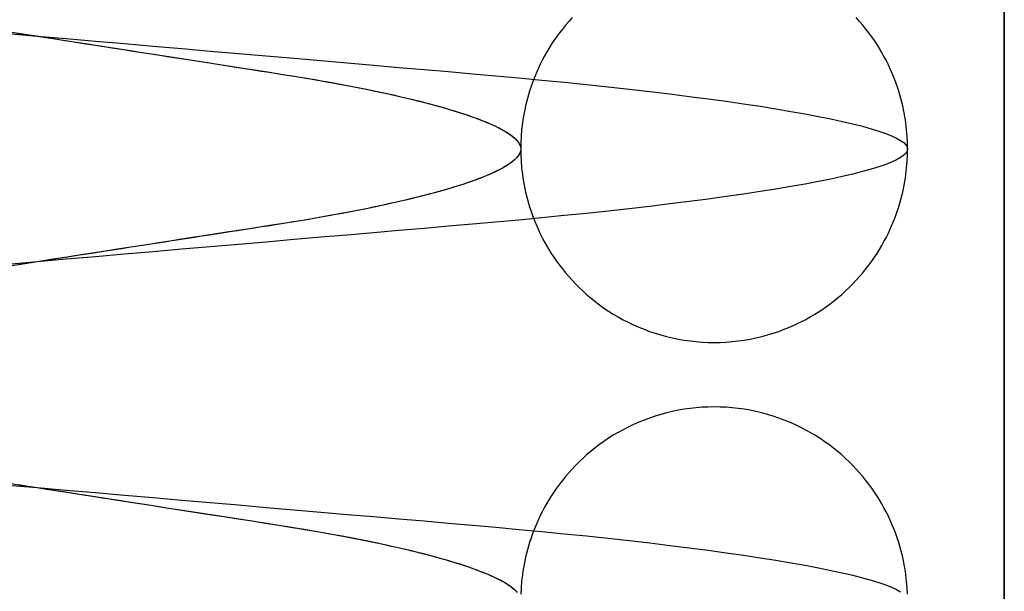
# Model space of a CAD drawing. Header units: millimetres. Extents: x -88 to 88, y -12 to 103.
# Tile 241 of 256: x -34.755 to -33.991, y 14.542 to 14.985. Entities that reach past the tile are written whole.
import ezdxf

# ---------------------------------------------------------------- set-up
doc = ezdxf.new("R2010")
doc.units = ezdxf.units.MM
doc.layers.add('Default', color=7, linetype='Continuous', true_color=0x000000)

msp = doc.modelspace()

# ---------------------------------------------------------------- linework, layer by layer
at = {"layer": 'Default', "color": 254, "true_color": 0xcad1ee}
for points in [[(-33.99118, 5.93519), (-33.99118, 18.03519)], [(-33.99118, 18.03519), (-33.99118, 5.93519)], [(-33.99118, 16.23519), (-33.99118, 5.93519)], [(-34.32634, 14.98699), (-34.32896, 14.98408), (-34.33147, 14.98114), (-34.33388, 14.97818), (-34.33618, 14.97519), (-34.33838, 14.97218), (-34.34047, 14.96916), (-34.34247, 14.96612), (-34.34437, 14.96308), (-34.34617, 14.96004), (-34.34787, 14.95699), (-34.34949, 14.95395), (-34.35101, 14.95092), (-34.35244, 14.94789), (-34.35379, 14.94488), (-34.35505, 14.94188), (-34.35623, 14.9389), (-34.35733, 14.93594), (-34.35835, 14.933), (-34.3593, 14.93008), (-34.36018, 14.92719), (-34.36098, 14.92432), (-34.36172, 14.92148), (-34.36239, 14.91867), (-34.363, 14.91589), (-34.36355, 14.91315), (-34.36404, 14.91043), (-34.36447, 14.90775), (-34.36485, 14.9051), (-34.36545, 14.89991), (-34.36587, 14.89485), (-34.3661, 14.88995), (-34.36618, 14.88519)], [(-34.06618, 14.88519), (-34.06625, 14.88995), (-34.06649, 14.89485), (-34.0669, 14.89991), (-34.0675, 14.9051), (-34.06788, 14.90775), (-34.06832, 14.91043), (-34.06881, 14.91315), (-34.06935, 14.91589), (-34.06996, 14.91867), (-34.07063, 14.92148), (-34.07137, 14.92432), (-34.07218, 14.92719), (-34.07305, 14.93008), (-34.074, 14.933), (-34.07502, 14.93594), (-34.07612, 14.9389), (-34.0773, 14.94188), (-34.07857, 14.94488), (-34.07991, 14.94789), (-34.08135, 14.95092), (-34.08287, 14.95395), (-34.08448, 14.95699), (-34.08619, 14.96004), (-34.08799, 14.96308), (-34.08989, 14.96612), (-34.09188, 14.96916), (-34.09398, 14.97218), (-34.09618, 14.97519), (-34.09848, 14.97818), (-34.10089, 14.98114), (-34.1034, 14.98408), (-34.10601, 14.98699)], [(-34.36618, 14.88519), (-34.3661, 14.88043), (-34.36587, 14.87552), (-34.36545, 14.87047), (-34.36485, 14.86528), (-34.36447, 14.86263), (-34.36404, 14.85994), (-34.36355, 14.85723), (-34.363, 14.85448), (-34.36239, 14.8517), (-34.36172, 14.84889), (-34.36098, 14.84605), (-34.36018, 14.84319), (-34.3593, 14.84029), (-34.35835, 14.83738), (-34.35733, 14.83444), (-34.35623, 14.83147), (-34.35505, 14.82849), (-34.35379, 14.82549), (-34.35244, 14.82248), (-34.35101, 14.81946), (-34.34949, 14.81642), (-34.34787, 14.81338), (-34.34617, 14.81034), (-34.34437, 14.80729), (-34.34247, 14.80425), (-34.34047, 14.80122), (-34.33838, 14.7982), (-34.33618, 14.79519), (-34.33388, 14.7922), (-34.33147, 14.78923), (-34.32896, 14.78629), (-34.32634, 14.78338), (-34.32362, 14.78051), (-34.32079, 14.77769), (-34.31785, 14.7749), (-34.31481, 14.77217), (-34.31166, 14.7695), (-34.3084, 14.76689), (-34.30505, 14.76435), (-34.30159, 14.76188), (-34.29803, 14.75949), (-34.29437, 14.75718), (-34.29061, 14.75496), (-34.28677, 14.75283), (-34.28283, 14.75081), (-34.27881, 14.74889), (-34.2747, 14.74707), (-34.27052, 14.74538), (-34.26626, 14.7438), (-34.26194, 14.74234), (-34.25755, 14.741), (-34.2531, 14.7398), (-34.2486, 14.73873), (-34.24406, 14.7378), (-34.23947, 14.73701), (-34.23485, 14.73635), (-34.23021, 14.73585), (-34.22554, 14.73548), (-34.22086, 14.73526), (-34.21618, 14.73519), (-34.21149, 14.73526), (-34.20681, 14.73548), (-34.20215, 14.73585), (-34.1975, 14.73635), (-34.19288, 14.73701), (-34.1883, 14.7378), (-34.18375, 14.73873), (-34.17925, 14.7398), (-34.17481, 14.741), (-34.17042, 14.74234), (-34.16609, 14.7438), (-34.16184, 14.74538), (-34.15765, 14.74707), (-34.15355, 14.74889), (-34.14953, 14.75081), (-34.14559, 14.75283), (-34.14174, 14.75496), (-34.13799, 14.75718), (-34.13433, 14.75949), (-34.13077, 14.76188), (-34.12731, 14.76435), (-34.12395, 14.76689), (-34.1207, 14.7695), (-34.11755, 14.77217), (-34.1145, 14.7749), (-34.11157, 14.77769), (-34.10874, 14.78051), (-34.10601, 14.78338), (-34.1034, 14.78629), (-34.10089, 14.78923), (-34.09848, 14.7922), (-34.09618, 14.79519), (-34.09398, 14.7982), (-34.09188, 14.80122), (-34.08989, 14.80425), (-34.08799, 14.80729), (-34.08619, 14.81034), (-34.08448, 14.81338), (-34.08287, 14.81642), (-34.08135, 14.81946), (-34.07991, 14.82248), (-34.07857, 14.82549), (-34.0773, 14.82849), (-34.07612, 14.83147), (-34.07502, 14.83444), (-34.074, 14.83738), (-34.07305, 14.84029), (-34.07218, 14.84319), (-34.07137, 14.84605), (-34.07063, 14.84889), (-34.06996, 14.8517), (-34.06935, 14.85448), (-34.06881, 14.85723), (-34.06832, 14.85994), (-34.06788, 14.86263), (-34.0675, 14.86528), (-34.0669, 14.87047), (-34.06649, 14.87552), (-34.06625, 14.88043), (-34.06618, 14.88519)], [(-34.06625, 14.53995), (-34.06649, 14.54485), (-34.0669, 14.54991), (-34.0675, 14.5551), (-34.06788, 14.55775), (-34.06832, 14.56043), (-34.06881, 14.56315), (-34.06935, 14.56589), (-34.06996, 14.56867), (-34.07063, 14.57148), (-34.07137, 14.57432), (-34.07218, 14.57719), (-34.07305, 14.58008), (-34.074, 14.583), (-34.07502, 14.58594), (-34.07612, 14.5889), (-34.0773, 14.59188), (-34.07857, 14.59488), (-34.07991, 14.59789), (-34.08135, 14.60092), (-34.08287, 14.60395), (-34.08448, 14.60699), (-34.08619, 14.61004), (-34.08799, 14.61308), (-34.08989, 14.61612), (-34.09188, 14.61916), (-34.09398, 14.62218), (-34.09618, 14.62519), (-34.09848, 14.62818), (-34.10089, 14.63114), (-34.1034, 14.63408), (-34.10601, 14.63699), (-34.10874, 14.63986), (-34.11157, 14.64269), (-34.1145, 14.64547), (-34.11755, 14.6482), (-34.1207, 14.65087), (-34.12395, 14.65348), (-34.12731, 14.65603), (-34.13077, 14.6585), (-34.13433, 14.66089), (-34.13799, 14.6632), (-34.14174, 14.66542), (-34.14559, 14.66754), (-34.14953, 14.66957), (-34.15355, 14.67149), (-34.15765, 14.6733), (-34.16184, 14.675), (-34.16609, 14.67658), (-34.17042, 14.67804), (-34.17481, 14.67937), (-34.17925, 14.68057), (-34.18375, 14.68164), (-34.1883, 14.68257), (-34.19288, 14.68337), (-34.1975, 14.68402), (-34.20215, 14.68453), (-34.20681, 14.68489), (-34.21149, 14.68511), (-34.21618, 14.68519), (-34.22086, 14.68511), (-34.22554, 14.68489), (-34.23021, 14.68453), (-34.23485, 14.68402), (-34.23947, 14.68337), (-34.24406, 14.68257), (-34.2486, 14.68164), (-34.2531, 14.68057), (-34.25755, 14.67937), (-34.26194, 14.67804), (-34.26626, 14.67658), (-34.27052, 14.675), (-34.2747, 14.6733), (-34.27881, 14.67149), (-34.28283, 14.66957), (-34.28677, 14.66754), (-34.29061, 14.66542), (-34.29437, 14.6632), (-34.29803, 14.66089), (-34.30159, 14.6585), (-34.30505, 14.65603), (-34.3084, 14.65348), (-34.31166, 14.65087), (-34.31481, 14.6482), (-34.31785, 14.64547), (-34.32079, 14.64269), (-34.32362, 14.63986), (-34.32634, 14.63699), (-34.32896, 14.63408), (-34.33147, 14.63114), (-34.33388, 14.62818), (-34.33618, 14.62519), (-34.33838, 14.62218), (-34.34047, 14.61916), (-34.34247, 14.61612), (-34.34437, 14.61308), (-34.34617, 14.61004), (-34.34787, 14.60699), (-34.34949, 14.60395), (-34.35101, 14.60092), (-34.35244, 14.59789), (-34.35379, 14.59488), (-34.35505, 14.59188), (-34.35623, 14.5889), (-34.35733, 14.58594), (-34.35835, 14.583), (-34.3593, 14.58008), (-34.36018, 14.57719), (-34.36098, 14.57432), (-34.36172, 14.57148), (-34.36239, 14.56867), (-34.363, 14.56589), (-34.36355, 14.56315), (-34.36404, 14.56043), (-34.36447, 14.55775), (-34.36485, 14.5551), (-34.36545, 14.54991), (-34.36587, 14.54485), (-34.3661, 14.53995)]]:
    msp.add_lwpolyline(points, dxfattribs=at)
at = {"layer": 'Default', "color": 254, "true_color": 0xcad1ee, "extrusion": (0.866025, 9.79155e-15, 0.5)}
msp.add_lwpolyline([(14.94352, 13.14488), (14.94828, 13.14496), (14.95319, 13.1452), (14.95824, 13.14561), (14.96343, 13.14621), (14.96608, 13.14659), (14.96876, 13.14702), (14.97148, 13.14751), (14.97423, 13.14806), (14.97701, 13.14867), (14.97982, 13.14934), (14.98265, 13.15008), (14.98552, 13.15088), (14.98841, 13.15176), (14.99133, 13.15271), (14.99427, 13.15373), (14.99723, 13.15483), (15.00022, 13.15601), (15.00321, 13.15727), (15.00623, 13.15862), (15.00925, 13.16005), (15.01229, 13.16157), (15.01533, 13.16319), (15.01837, 13.16489), (15.02141, 13.16669), (15.02445, 13.16859), (15.02749, 13.17059), (15.03051, 13.17269), (15.03352, 13.17488), (15.03651, 13.17719), (15.03948, 13.17959), (15.04242, 13.1821), (15.04532, 13.18472), (15.04819, 13.18744), (15.05102, 13.19027), (15.0538, 13.19321), (15.05653, 13.19625), (15.05921, 13.1994), (15.06182, 13.20266), (15.06436, 13.20602), (15.06683, 13.20948), (15.06922, 13.21304), (15.07153, 13.21669), (15.07375, 13.22045), (15.07587, 13.2243), (15.0779, 13.22823), (15.07982, 13.23226), (15.08163, 13.23636), (15.08333, 13.24054), (15.08491, 13.2448), (15.08637, 13.24913), (15.0877, 13.25352), (15.08891, 13.25796), (15.08997, 13.26246), (15.09091, 13.267), (15.0917, 13.27159), (15.09235, 13.27621), (15.09286, 13.28085), (15.09323, 13.28552), (15.09345, 13.2902), (15.09352, 13.29488), (15.09345, 13.29957), (15.09323, 13.30425), (15.09286, 13.30892), (15.09235, 13.31356), (15.0917, 13.31818), (15.09091, 13.32276), (15.08997, 13.32731), (15.08891, 13.33181), (15.0877, 13.33625), (15.08637, 13.34064), (15.08491, 13.34497), (15.08333, 13.34922), (15.08163, 13.35341), (15.07982, 13.35751), (15.0779, 13.36154), (15.07587, 13.36547), (15.07375, 13.36932), (15.07153, 13.37307), (15.06922, 13.37673), (15.06683, 13.38029), (15.06436, 13.38375), (15.06182, 13.38711), (15.05921, 13.39037), (15.05653, 13.39351), (15.0538, 13.39656), (15.05102, 13.39949), (15.04819, 13.40232), (15.04532, 13.40505), (15.04242, 13.40767), (15.03948, 13.41018), (15.03651, 13.41258), (15.03352, 13.41488), (15.03051, 13.41708), (15.02749, 13.41918), (15.02445, 13.42118), (15.02141, 13.42307), (15.01837, 13.42488), (15.01533, 13.42658), (15.01229, 13.42819), (15.00925, 13.42972), (15.00623, 13.43115), (15.00321, 13.4325), (15.00022, 13.43376), (14.99723, 13.43494), (14.99427, 13.43604), (14.99133, 13.43706), (14.98841, 13.43801), (14.98552, 13.43888), (14.98265, 13.43969), (14.97982, 13.44043), (14.97701, 13.4411), (14.97423, 13.44171), (14.97148, 13.44226), (14.96876, 13.44275), (14.96608, 13.44318), (14.96343, 13.44356), (14.95824, 13.44416), (14.95319, 13.44457), (14.94828, 13.44481), (14.94352, 13.44488)], dxfattribs=at)
at = {"layer": 'Default', "color": 254, "true_color": 0xcad1ee, "extrusion": (0.866025, -7.67904e-14, -0.5)}
msp.add_lwpolyline([(14.82685, -20.24629), (14.83161, -20.24637), (14.83652, -20.2466), (14.84157, -20.24702), (14.84677, -20.24762), (14.84941, -20.248), (14.8521, -20.24843), (14.85481, -20.24892), (14.85756, -20.24947), (14.86034, -20.25008), (14.86315, -20.25075), (14.86599, -20.25149), (14.86885, -20.25229), (14.87175, -20.25317), (14.87466, -20.25412), (14.87761, -20.25514), (14.88057, -20.25624), (14.88355, -20.25742), (14.88655, -20.25868), (14.88956, -20.26003), (14.89258, -20.26146), (14.89562, -20.26298), (14.89866, -20.2646), (14.9017, -20.2663), (14.90475, -20.2681), (14.90779, -20.27), (14.91082, -20.272), (14.91385, -20.27409), (14.91685, -20.27629), (14.91984, -20.27859), (14.92281, -20.281), (14.92575, -20.28351), (14.92866, -20.28613), (14.93153, -20.28885), (14.93436, -20.29168), (14.93714, -20.29462), (14.93987, -20.29766), (14.94254, -20.30081), (14.94515, -20.30407), (14.94769, -20.30742), (14.95016, -20.31088), (14.95256, -20.31444), (14.95486, -20.3181), (14.95708, -20.32186), (14.95921, -20.3257), (14.96123, -20.32964), (14.96315, -20.33366), (14.96497, -20.33777), (14.96667, -20.34195), (14.96825, -20.34621), (14.9697, -20.35053), (14.97104, -20.35492), (14.97224, -20.35937), (14.97331, -20.36387), (14.97424, -20.36841), (14.97503, -20.373), (14.97569, -20.37762), (14.9762, -20.38226), (14.97656, -20.38693), (14.97678, -20.39161), (14.97685, -20.39629), (14.97678, -20.40098), (14.97656, -20.40566), (14.9762, -20.41032), (14.97569, -20.41497), (14.97503, -20.41959), (14.97424, -20.42417), (14.97331, -20.42872), (14.97224, -20.43322), (14.97104, -20.43766), (14.9697, -20.44205), (14.96825, -20.44638), (14.96667, -20.45063), (14.96497, -20.45482), (14.96315, -20.45892), (14.96123, -20.46294), (14.95921, -20.46688), (14.95708, -20.47073), (14.95486, -20.47448), (14.95256, -20.47814), (14.95016, -20.4817), (14.94769, -20.48516), (14.94515, -20.48852), (14.94254, -20.49177), (14.93987, -20.49492), (14.93714, -20.49797), (14.93436, -20.5009), (14.93153, -20.50373), (14.92866, -20.50646), (14.92575, -20.50907), (14.92281, -20.51159), (14.91984, -20.51399), (14.91685, -20.51629), (14.91385, -20.51849), (14.91082, -20.52059), (14.90779, -20.52258), (14.90475, -20.52448), (14.9017, -20.52628), (14.89866, -20.52799), (14.89562, -20.5296), (14.89258, -20.53112), (14.88956, -20.53256), (14.88655, -20.5339), (14.88355, -20.53517), (14.88057, -20.53635), (14.87761, -20.53745), (14.87466, -20.53847), (14.87175, -20.53942), (14.86885, -20.54029), (14.86599, -20.5411), (14.86315, -20.54184), (14.86034, -20.54251), (14.85756, -20.54312), (14.85481, -20.54366), (14.8521, -20.54415), (14.84941, -20.54459), (14.84677, -20.54497), (14.84157, -20.54557), (14.83652, -20.54598), (14.83161, -20.54622), (14.82685, -20.54629)], dxfattribs=at)
at = {"layer": 'Default', "color": 254, "true_color": 0xcad1ee, "extrusion": (0.866025, 1.33381e-14, 0.5)}
msp.add_lwpolyline([(14.94352, 13.44488), (14.93876, 13.44481), (14.93385, 13.44457), (14.9288, 13.44416), (14.92361, 13.44356), (14.92096, 13.44318), (14.91828, 13.44275), (14.91556, 13.44226), (14.91281, 13.44171), (14.91004, 13.4411), (14.90723, 13.44043), (14.90439, 13.43969), (14.90152, 13.43888), (14.89863, 13.43801), (14.89571, 13.43706), (14.89277, 13.43604), (14.88981, 13.43494), (14.88683, 13.43376), (14.88383, 13.4325), (14.88082, 13.43115), (14.87779, 13.42972), (14.87476, 13.42819), (14.87172, 13.42658), (14.86867, 13.42488), (14.86563, 13.42307), (14.86259, 13.42118), (14.85955, 13.41918), (14.85653, 13.41708), (14.85352, 13.41488), (14.85053, 13.41258), (14.84756, 13.41018), (14.84462, 13.40767), (14.84172, 13.40505), (14.83885, 13.40232), (14.83602, 13.39949), (14.83324, 13.39656), (14.83051, 13.39351), (14.82783, 13.39037), (14.82522, 13.38711), (14.82268, 13.38375), (14.82021, 13.38029), (14.81782, 13.37673), (14.81551, 13.37307), (14.81329, 13.36932), (14.81117, 13.36547), (14.80914, 13.36154), (14.80722, 13.35751), (14.80541, 13.35341), (14.80371, 13.34922), (14.80213, 13.34497), (14.80067, 13.34064), (14.79934, 13.33625), (14.79814, 13.33181), (14.79707, 13.32731), (14.79613, 13.32276), (14.79534, 13.31818), (14.79469, 13.31356), (14.79418, 13.30892), (14.79381, 13.30425), (14.79359, 13.29957), (14.79352, 13.29488), (14.79359, 13.2902), (14.79381, 13.28552), (14.79418, 13.28085), (14.79469, 13.27621), (14.79534, 13.27159), (14.79613, 13.267), (14.79707, 13.26246), (14.79814, 13.25796), (14.79934, 13.25352), (14.80067, 13.24913), (14.80213, 13.2448), (14.80371, 13.24054), (14.80541, 13.23636), (14.80722, 13.23226), (14.80914, 13.22823), (14.81117, 13.2243), (14.81329, 13.22045), (14.81551, 13.21669), (14.81782, 13.21304), (14.82021, 13.20948), (14.82268, 13.20602), (14.82522, 13.20266), (14.82783, 13.1994), (14.83051, 13.19625), (14.83324, 13.19321), (14.83602, 13.19027), (14.83885, 13.18744), (14.84172, 13.18472), (14.84462, 13.1821), (14.84756, 13.17959), (14.85053, 13.17719), (14.85352, 13.17488), (14.85653, 13.17269), (14.85955, 13.17059), (14.86259, 13.16859), (14.86563, 13.16669), (14.86867, 13.16489), (14.87172, 13.16319), (14.87476, 13.16157), (14.87779, 13.16005), (14.88082, 13.15862), (14.88383, 13.15727), (14.88683, 13.15601), (14.88981, 13.15483), (14.89277, 13.15373), (14.89571, 13.15271), (14.89863, 13.15176), (14.90152, 13.15088), (14.90439, 13.15008), (14.90723, 13.14934), (14.91004, 13.14867), (14.91281, 13.14806), (14.91556, 13.14751), (14.91828, 13.14702), (14.92096, 13.14659), (14.92361, 13.14621), (14.9288, 13.14561), (14.93385, 13.1452), (14.93876, 13.14496), (14.94352, 13.14488)], dxfattribs=at)
at = {"layer": 'Default', "color": 254, "true_color": 0xcad1ee, "extrusion": (0.866025, 5.88264e-14, -0.5)}
msp.add_lwpolyline([(14.82685, -20.54629), (14.82209, -20.54622), (14.81719, -20.54598), (14.81214, -20.54557), (14.80694, -20.54497), (14.80429, -20.54459), (14.80161, -20.54415), (14.7989, -20.54366), (14.79615, -20.54312), (14.79337, -20.54251), (14.79056, -20.54184), (14.78772, -20.5411), (14.78485, -20.54029), (14.78196, -20.53942), (14.77904, -20.53847), (14.7761, -20.53745), (14.77314, -20.53635), (14.77016, -20.53517), (14.76716, -20.5339), (14.76415, -20.53256), (14.76112, -20.53112), (14.75809, -20.5296), (14.75505, -20.52799), (14.75201, -20.52628), (14.74896, -20.52448), (14.74592, -20.52258), (14.74289, -20.52059), (14.73986, -20.51849), (14.73685, -20.51629), (14.73386, -20.51399), (14.7309, -20.51159), (14.72796, -20.50907), (14.72505, -20.50646), (14.72218, -20.50373), (14.71935, -20.5009), (14.71657, -20.49797), (14.71384, -20.49492), (14.71117, -20.49177), (14.70856, -20.48852), (14.70601, -20.48516), (14.70354, -20.4817), (14.70115, -20.47814), (14.69885, -20.47448), (14.69663, -20.47073), (14.6945, -20.46688), (14.69248, -20.46294), (14.69055, -20.45892), (14.68874, -20.45482), (14.68704, -20.45063), (14.68546, -20.44638), (14.684, -20.44205), (14.68267, -20.43766), (14.68147, -20.43322), (14.6804, -20.42872), (14.67947, -20.42417), (14.67867, -20.41959), (14.67802, -20.41497), (14.67751, -20.41032), (14.67715, -20.40566), (14.67693, -20.40098), (14.67685, -20.39629), (14.67693, -20.39161), (14.67715, -20.38693), (14.67751, -20.38226), (14.67802, -20.37762), (14.67867, -20.373), (14.67947, -20.36841), (14.6804, -20.36387), (14.68147, -20.35937), (14.68267, -20.35492), (14.684, -20.35053), (14.68546, -20.34621), (14.68704, -20.34195), (14.68874, -20.33777), (14.69055, -20.33366), (14.69248, -20.32964), (14.6945, -20.3257), (14.69663, -20.32186), (14.69885, -20.3181), (14.70115, -20.31444), (14.70354, -20.31088), (14.70601, -20.30742), (14.70856, -20.30407), (14.71117, -20.30081), (14.71384, -20.29766), (14.71657, -20.29462), (14.71935, -20.29168), (14.72218, -20.28885), (14.72505, -20.28613), (14.72796, -20.28351), (14.7309, -20.281), (14.73386, -20.27859), (14.73685, -20.27629), (14.73986, -20.27409), (14.74289, -20.272), (14.74592, -20.27), (14.74896, -20.2681), (14.75201, -20.2663), (14.75505, -20.2646), (14.75809, -20.26298), (14.76112, -20.26146), (14.76415, -20.26003), (14.76716, -20.25868), (14.77016, -20.25742), (14.77314, -20.25624), (14.7761, -20.25514), (14.77904, -20.25412), (14.78196, -20.25317), (14.78485, -20.25229), (14.78772, -20.25149), (14.79056, -20.25075), (14.79337, -20.25008), (14.79615, -20.24947), (14.7989, -20.24892), (14.80161, -20.24843), (14.80429, -20.248), (14.80694, -20.24762), (14.81214, -20.24702), (14.81719, -20.2466), (14.82209, -20.24637), (14.82685, -20.24629)], dxfattribs=at)
at = {"layer": 'Default', "color": 254, "true_color": 0xcad1ee, "extrusion": (0.866025, 1.00614e-14, 0.5)}
msp.add_lwpolyline([(14.59352, 13.14488), (14.59828, 13.14496), (14.60319, 13.1452), (14.60824, 13.14561), (14.61343, 13.14621), (14.61608, 13.14659), (14.61876, 13.14702), (14.62148, 13.14751), (14.62423, 13.14806), (14.62701, 13.14867), (14.62982, 13.14934), (14.63265, 13.15008), (14.63552, 13.15088), (14.63841, 13.15176), (14.64133, 13.15271), (14.64427, 13.15373), (14.64723, 13.15483), (14.65022, 13.15601), (14.65321, 13.15727), (14.65623, 13.15862), (14.65925, 13.16005), (14.66229, 13.16157), (14.66533, 13.16319), (14.66837, 13.16489), (14.67141, 13.16669), (14.67445, 13.16859), (14.67749, 13.17059), (14.68051, 13.17269), (14.68352, 13.17488), (14.68651, 13.17719), (14.68948, 13.17959), (14.69242, 13.1821), (14.69532, 13.18472), (14.69819, 13.18744), (14.70102, 13.19027), (14.7038, 13.19321), (14.70653, 13.19625), (14.70921, 13.1994), (14.71182, 13.20266), (14.71436, 13.20602), (14.71683, 13.20948), (14.71922, 13.21304), (14.72153, 13.21669), (14.72375, 13.22045), (14.72587, 13.2243), (14.7279, 13.22823), (14.72982, 13.23226), (14.73163, 13.23636), (14.73333, 13.24054), (14.73491, 13.2448), (14.73637, 13.24913), (14.7377, 13.25352), (14.73891, 13.25796), (14.73997, 13.26246), (14.74091, 13.267), (14.7417, 13.27159), (14.74235, 13.27621), (14.74286, 13.28085), (14.74323, 13.28552), (14.74345, 13.2902), (14.74352, 13.29488), (14.74345, 13.29957), (14.74323, 13.30425), (14.74286, 13.30892), (14.74235, 13.31356), (14.7417, 13.31818), (14.74091, 13.32276), (14.73997, 13.32731), (14.73891, 13.33181), (14.7377, 13.33625), (14.73637, 13.34064), (14.73491, 13.34497), (14.73333, 13.34922), (14.73163, 13.35341), (14.72982, 13.35751), (14.7279, 13.36154), (14.72587, 13.36547), (14.72375, 13.36932), (14.72153, 13.37307), (14.71922, 13.37673), (14.71683, 13.38029), (14.71436, 13.38375), (14.71182, 13.38711), (14.70921, 13.39037), (14.70653, 13.39351), (14.7038, 13.39656), (14.70102, 13.39949), (14.69819, 13.40232), (14.69532, 13.40505), (14.69242, 13.40767), (14.68948, 13.41018), (14.68651, 13.41258), (14.68352, 13.41488), (14.68051, 13.41708), (14.67749, 13.41918), (14.67445, 13.42118), (14.67141, 13.42307), (14.66837, 13.42488), (14.66533, 13.42658), (14.66229, 13.42819), (14.65925, 13.42972), (14.65623, 13.43115), (14.65321, 13.4325), (14.65022, 13.43376), (14.64723, 13.43494), (14.64427, 13.43604), (14.64133, 13.43706), (14.63841, 13.43801), (14.63552, 13.43888), (14.63265, 13.43969), (14.62982, 13.44043), (14.62701, 13.4411), (14.62423, 13.44171), (14.62148, 13.44226), (14.61876, 13.44275), (14.61608, 13.44318), (14.61343, 13.44356), (14.60824, 13.44416), (14.60319, 13.44457), (14.59828, 13.44481), (14.59352, 13.44488)], dxfattribs=at)
at = {"layer": 'Default', "color": 254, "true_color": 0xcad1ee, "extrusion": (0.866025, -1.75014e-14, -0.5)}
msp.add_lwpolyline([(14.47685, -20.24629), (14.48161, -20.24637), (14.48652, -20.2466), (14.49157, -20.24702), (14.49677, -20.24762), (14.49941, -20.248), (14.5021, -20.24843), (14.50481, -20.24892), (14.50756, -20.24947), (14.51034, -20.25008), (14.51315, -20.25075), (14.51599, -20.25149), (14.51885, -20.25229), (14.52175, -20.25317), (14.52466, -20.25412), (14.52761, -20.25514), (14.53057, -20.25624), (14.53355, -20.25742), (14.53655, -20.25868), (14.53956, -20.26003), (14.54258, -20.26146), (14.54562, -20.26298), (14.54866, -20.2646), (14.5517, -20.2663), (14.55475, -20.2681), (14.55779, -20.27), (14.56082, -20.272), (14.56385, -20.27409), (14.56685, -20.27629), (14.56984, -20.27859), (14.57281, -20.281), (14.57575, -20.28351), (14.57866, -20.28613), (14.58153, -20.28885), (14.58436, -20.29168), (14.58714, -20.29462), (14.58987, -20.29766), (14.59254, -20.30081), (14.59515, -20.30407), (14.59769, -20.30742), (14.60016, -20.31088), (14.60256, -20.31444), (14.60486, -20.3181), (14.60708, -20.32186), (14.60921, -20.3257), (14.61123, -20.32964), (14.61315, -20.33366), (14.61497, -20.33777), (14.61667, -20.34195), (14.61825, -20.34621), (14.6197, -20.35053), (14.62104, -20.35492), (14.62224, -20.35937), (14.62331, -20.36387), (14.62424, -20.36841), (14.62503, -20.373), (14.62569, -20.37762), (14.6262, -20.38226), (14.62656, -20.38693), (14.62678, -20.39161), (14.62685, -20.39629), (14.62678, -20.40098), (14.62656, -20.40566), (14.6262, -20.41032), (14.62569, -20.41497), (14.62503, -20.41959), (14.62424, -20.42417), (14.62331, -20.42872), (14.62224, -20.43322), (14.62104, -20.43766), (14.6197, -20.44205), (14.61825, -20.44638), (14.61667, -20.45063), (14.61497, -20.45482), (14.61315, -20.45892), (14.61123, -20.46294), (14.60921, -20.46688), (14.60708, -20.47073), (14.60486, -20.47448), (14.60256, -20.47814), (14.60016, -20.4817), (14.59769, -20.48516), (14.59515, -20.48852), (14.59254, -20.49177), (14.58987, -20.49492), (14.58714, -20.49797), (14.58436, -20.5009), (14.58153, -20.50373), (14.57866, -20.50646), (14.57575, -20.50907), (14.57281, -20.51159), (14.56984, -20.51399), (14.56685, -20.51629), (14.56385, -20.51849), (14.56082, -20.52059), (14.55779, -20.52258), (14.55475, -20.52448), (14.5517, -20.52628), (14.54866, -20.52799), (14.54562, -20.5296), (14.54258, -20.53112), (14.53956, -20.53256), (14.53655, -20.5339), (14.53355, -20.53517), (14.53057, -20.53635), (14.52761, -20.53745), (14.52466, -20.53847), (14.52175, -20.53942), (14.51885, -20.54029), (14.51599, -20.5411), (14.51315, -20.54184), (14.51034, -20.54251), (14.50756, -20.54312), (14.50481, -20.54366), (14.5021, -20.54415), (14.49941, -20.54459), (14.49677, -20.54497), (14.49157, -20.54557), (14.48652, -20.54598), (14.48161, -20.54622), (14.47685, -20.54629)], dxfattribs=at)
at = {"layer": 'Default', "color": 254, "true_color": 0xcad1ee, "extrusion": (0.866025, 4.41776e-14, 0.5)}
msp.add_lwpolyline([(14.59352, 13.44488), (14.58876, 13.44481), (14.58385, 13.44457), (14.5788, 13.44416), (14.57361, 13.44356), (14.57096, 13.44318), (14.56828, 13.44275), (14.56556, 13.44226), (14.56281, 13.44171), (14.56004, 13.4411), (14.55723, 13.44043), (14.55439, 13.43969), (14.55152, 13.43888), (14.54863, 13.43801), (14.54571, 13.43706), (14.54277, 13.43604), (14.53981, 13.43494), (14.53683, 13.43376), (14.53383, 13.4325), (14.53082, 13.43115), (14.52779, 13.42972), (14.52476, 13.42819), (14.52172, 13.42658), (14.51867, 13.42488), (14.51563, 13.42307), (14.51259, 13.42118), (14.50955, 13.41918), (14.50653, 13.41708), (14.50352, 13.41488), (14.50053, 13.41258), (14.49756, 13.41018), (14.49462, 13.40767), (14.49172, 13.40505), (14.48885, 13.40232), (14.48602, 13.39949), (14.48324, 13.39656), (14.48051, 13.39351), (14.47783, 13.39037), (14.47522, 13.38711), (14.47268, 13.38375), (14.47021, 13.38029), (14.46782, 13.37673), (14.46551, 13.37307), (14.46329, 13.36932), (14.46117, 13.36547), (14.45914, 13.36154), (14.45722, 13.35751), (14.45541, 13.35341), (14.45371, 13.34922), (14.45213, 13.34497), (14.45067, 13.34064), (14.44934, 13.33625), (14.44814, 13.33181), (14.44707, 13.32731), (14.44613, 13.32276), (14.44534, 13.31818), (14.44469, 13.31356), (14.44418, 13.30892), (14.44381, 13.30425), (14.44359, 13.29957), (14.44352, 13.29488), (14.44359, 13.2902), (14.44381, 13.28552), (14.44418, 13.28085), (14.44469, 13.27621), (14.44534, 13.27159), (14.44613, 13.267), (14.44707, 13.26246), (14.44814, 13.25796), (14.44934, 13.25352), (14.45067, 13.24913), (14.45213, 13.2448), (14.45371, 13.24054), (14.45541, 13.23636), (14.45722, 13.23226), (14.45914, 13.22823), (14.46117, 13.2243), (14.46329, 13.22045), (14.46551, 13.21669), (14.46782, 13.21304), (14.47021, 13.20948), (14.47268, 13.20602), (14.47522, 13.20266), (14.47783, 13.1994), (14.48051, 13.19625), (14.48324, 13.19321), (14.48602, 13.19027), (14.48885, 13.18744), (14.49172, 13.18472), (14.49462, 13.1821), (14.49756, 13.17959), (14.50053, 13.17719), (14.50352, 13.17488), (14.50653, 13.17269), (14.50955, 13.17059), (14.51259, 13.16859), (14.51563, 13.16669), (14.51867, 13.16489), (14.52172, 13.16319), (14.52476, 13.16157), (14.52779, 13.16005), (14.53082, 13.15862), (14.53383, 13.15727), (14.53683, 13.15601), (14.53981, 13.15483), (14.54277, 13.15373), (14.54571, 13.15271), (14.54863, 13.15176), (14.55152, 13.15088), (14.55439, 13.15008), (14.55723, 13.14934), (14.56004, 13.14867), (14.56281, 13.14806), (14.56556, 13.14751), (14.56828, 13.14702), (14.57096, 13.14659), (14.57361, 13.14621), (14.5788, 13.14561), (14.58385, 13.1452), (14.58876, 13.14496), (14.59352, 13.14488)], dxfattribs=at)
at = {"layer": 'Default', "color": 254, "true_color": 0xcad1ee}
for points in [[(-34.76627, 14.97659, -4.47416), (-34.75373, 14.97464, -4.47479), (-34.74118, 14.97269, -4.475), (-34.72862, 14.97073, -4.47479), (-34.71609, 14.96878, -4.47416), (-34.70359, 14.96684, -4.47311), (-34.69116, 14.96491, -4.47165), (-34.67881, 14.96299, -4.46978), (-34.66657, 14.96108, -4.4675), (-34.65445, 14.9592, -4.46483), (-34.64247, 14.95733, -4.46178), (-34.63065, 14.95549, -4.45834), (-34.619, 14.95368, -4.45454), (-34.60755, 14.9519, -4.45038), (-34.59631, 14.95015, -4.44589), (-34.58528, 14.94844, -4.44106), (-34.5745, 14.94676, -4.43592), (-34.56396, 14.94512, -4.43048), (-34.55368, 14.94352, -4.42476), (-34.54358, 14.94192, -4.41872), (-34.5336, 14.94028, -4.41231), (-34.52376, 14.9386, -4.40554), (-34.51407, 14.93689, -4.3984), (-34.50455, 14.93514, -4.39092), (-34.49522, 14.93336, -4.38308), (-34.48611, 14.93155, -4.37489), (-34.47723, 14.92971, -4.36637), (-34.46859, 14.92785, -4.35753), (-34.46021, 14.92596, -4.34836), (-34.45212, 14.92406, -4.3389), (-34.44433, 14.92213, -4.32914), (-34.43685, 14.9202, -4.31911), (-34.42969, 14.91826, -4.30881), (-34.42288, 14.91631, -4.29827), (-34.41642, 14.91435, -4.2875), (-34.41032, 14.9124, -4.27652), (-34.4046, 14.91045, -4.26535), (-34.39926, 14.90851, -4.25401), (-34.39431, 14.90657, -4.24251), (-34.38976, 14.90465, -4.23088), (-34.38561, 14.90275, -4.21914), (-34.38186, 14.90086, -4.20731), (-34.37852, 14.899, -4.1954), (-34.37558, 14.89716, -4.18345), (-34.37305, 14.89535, -4.17146), (-34.37092, 14.89357, -4.15947), (-34.3692, 14.89182, -4.14748), (-34.36786, 14.8901, -4.13552), (-34.36692, 14.88843, -4.12361), (-34.36636, 14.88679, -4.11177), (-34.36618, 14.88519, -4.1), (-34.36636, 14.88359, -4.08823), (-34.36692, 14.88195, -4.07639), (-34.36786, 14.88027, -4.06448), (-34.3692, 14.87856, -4.05252), (-34.37092, 14.87681, -4.04053), (-34.37305, 14.87503, -4.02854), (-34.37558, 14.87321, -4.01655), (-34.37852, 14.87138, -4.0046), (-34.38186, 14.86951, -3.99269), (-34.38561, 14.86763, -3.98086), (-34.38976, 14.86572, -3.96912), (-34.39431, 14.8638, -3.95749), (-34.39926, 14.86187, -3.94599), (-34.4046, 14.85992, -3.93465), (-34.41032, 14.85797, -3.92348), (-34.41642, 14.85602, -3.9125), (-34.42288, 14.85407, -3.90173), (-34.42969, 14.85212, -3.89119), (-34.43685, 14.85017, -3.88089), (-34.44433, 14.84824, -3.87086), (-34.45212, 14.84632, -3.8611), (-34.46021, 14.84442, -3.85164), (-34.46859, 14.84253, -3.84247), (-34.47723, 14.84067, -3.83363), (-34.48611, 14.83883, -3.82511), (-34.49522, 14.83702, -3.81692), (-34.50455, 14.83523, -3.80908), (-34.51407, 14.83349, -3.8016), (-34.52376, 14.83177, -3.79446), (-34.5336, 14.83009, -3.78769), (-34.54358, 14.82845, -3.78128), (-34.55368, 14.82685, -3.77524), (-34.56396, 14.82525, -3.76952), (-34.5745, 14.82362, -3.76408), (-34.58528, 14.82194, -3.75894), (-34.59631, 14.82022, -3.75411), (-34.60755, 14.81847, -3.74962), (-34.619, 14.81669, -3.74546), (-34.63065, 14.81488, -3.74166), (-34.64247, 14.81304, -3.73822), (-34.65445, 14.81118, -3.73517), (-34.66657, 14.80929, -3.7325), (-34.67881, 14.80739, -3.73022), (-34.69116, 14.80547, -3.72835), (-34.70359, 14.80353, -3.72689), (-34.71609, 14.80159, -3.72584), (-34.72862, 14.79964, -3.72521), (-34.74118, 14.79769, -3.725), (-34.75373, 14.79573, -3.72521), (-34.76627, 14.79378, -3.72584)], [(-34.76378, 14.97464, -4.77462), (-34.74118, 14.97269, -4.775), (-34.71857, 14.97073, -4.77462), (-34.69601, 14.96878, -4.77349), (-34.67352, 14.96684, -4.7716), (-34.65115, 14.96491, -4.76897), (-34.62892, 14.96299, -4.7656), (-34.60688, 14.96108, -4.76151), (-34.58506, 14.9592, -4.7567), (-34.5635, 14.95733, -4.7512), (-34.54222, 14.95549, -4.74501), (-34.52126, 14.95368, -4.73817), (-34.50065, 14.9519, -4.73069), (-34.48041, 14.95015, -4.7226), (-34.46057, 14.94844, -4.71391), (-34.44115, 14.94676, -4.70466), (-34.42218, 14.94512, -4.69487), (-34.40368, 14.94352, -4.68457), (-34.3855, 14.94192, -4.67369), (-34.36754, 14.94028, -4.66216), (-34.34982, 14.9386, -4.64997), (-34.33238, 14.93689, -4.63713), (-34.31525, 14.93514, -4.62365), (-34.29846, 14.93336, -4.60954), (-34.28205, 14.93155, -4.59481), (-34.26606, 14.92971, -4.57947), (-34.25051, 14.92785, -4.56355), (-34.23544, 14.92596, -4.54706), (-34.22088, 14.92406, -4.53002), (-34.20685, 14.92213, -4.51245), (-34.19338, 14.9202, -4.49439), (-34.1805, 14.91826, -4.47586), (-34.16824, 14.91631, -4.45689), (-34.15661, 14.91435, -4.4375), (-34.14564, 14.9124, -4.41774), (-34.13534, 14.91045, -4.39763), (-34.12573, 14.90851, -4.37721), (-34.11682, 14.90657, -4.35652), (-34.10862, 14.90465, -4.33559), (-34.10115, 14.90275, -4.31445), (-34.0944, 14.90086, -4.29315), (-34.08839, 14.899, -4.27173), (-34.0831, 14.89716, -4.25021), (-34.07855, 14.89535, -4.22864), (-34.07472, 14.89357, -4.20704), (-34.07161, 14.89182, -4.18547), (-34.06921, 14.8901, -4.16394), (-34.06752, 14.88843, -4.1425), (-34.06651, 14.88679, -4.12118), (-34.06618, 14.88519, -4.1), (-34.06651, 14.88359, -4.07882), (-34.06752, 14.88195, -4.0575), (-34.06921, 14.88027, -4.03606), (-34.07161, 14.87856, -4.01453), (-34.07472, 14.87681, -3.99296), (-34.07855, 14.87503, -3.97137), (-34.0831, 14.87321, -3.94979), (-34.08839, 14.87138, -3.92828), (-34.0944, 14.86951, -3.90685), (-34.10115, 14.86763, -3.88555), (-34.10862, 14.86572, -3.86442), (-34.11682, 14.8638, -3.84348), (-34.12573, 14.86187, -3.82279), (-34.13534, 14.85992, -3.80237), (-34.14564, 14.85797, -3.78226), (-34.15661, 14.85602, -3.7625), (-34.16824, 14.85407, -3.74312), (-34.1805, 14.85212, -3.72414), (-34.19338, 14.85017, -3.70561), (-34.20685, 14.84824, -3.68755), (-34.22088, 14.84632, -3.66999), (-34.23544, 14.84442, -3.65295), (-34.25051, 14.84253, -3.63645), (-34.26606, 14.84067, -3.62053), (-34.28205, 14.83883, -3.6052), (-34.29846, 14.83702, -3.59046), (-34.31525, 14.83523, -3.57635), (-34.33238, 14.83349, -3.56287), (-34.34982, 14.83177, -3.55003), (-34.36754, 14.83009, -3.53784), (-34.3855, 14.82845, -3.52631), (-34.40368, 14.82685, -3.51543), (-34.42218, 14.82526, -3.50513), (-34.44115, 14.82362, -3.49534), (-34.46057, 14.82194, -3.48609), (-34.48041, 14.82022, -3.47741), (-34.50065, 14.81847, -3.46931), (-34.52126, 14.81669, -3.46183), (-34.54222, 14.81488, -3.45499), (-34.5635, 14.81304, -3.44881), (-34.58506, 14.81118, -3.4433), (-34.60688, 14.80929, -3.4385), (-34.62892, 14.80739, -3.4344), (-34.65115, 14.80547, -3.43103), (-34.67352, 14.80353, -3.4284), (-34.69601, 14.80159, -3.42651), (-34.71857, 14.79964, -3.42538), (-34.74118, 14.79769, -3.425), (-34.76378, 14.79573, -3.42538)], [(-34.7564, 14.97506, -4.47469), (-34.74906, 14.97391, -4.47492), (-34.74172, 14.97277, -4.475), (-34.73437, 14.97163, -4.47494), (-34.72702, 14.97049, -4.47473), (-34.71969, 14.96935, -4.47438), (-34.71237, 14.96821, -4.47389), (-34.70506, 14.96707, -4.47326), (-34.69777, 14.96593, -4.47248), (-34.69049, 14.9648, -4.47156), (-34.68323, 14.96367, -4.4705), (-34.676, 14.96255, -4.46929), (-34.66879, 14.96143, -4.46795), (-34.6616, 14.96031, -4.46646), (-34.65445, 14.9592, -4.46483), (-34.64732, 14.95809, -4.46307), (-34.64022, 14.95698, -4.46116), (-34.63316, 14.95589, -4.45911), (-34.62614, 14.95479, -4.45692), (-34.61936, 14.95374, -4.45467), (-34.61265, 14.95269, -4.45229), (-34.60599, 14.95166, -4.44979), (-34.59939, 14.95063, -4.44717), (-34.59283, 14.94961, -4.44442), (-34.58632, 14.9486, -4.44154), (-34.57986, 14.94759, -4.43853), (-34.57344, 14.94659, -4.43539), (-34.56721, 14.94563, -4.43221), (-34.56106, 14.94467, -4.42892), (-34.55498, 14.94372, -4.42551), (-34.54897, 14.94277, -4.422), (-34.54303, 14.94182, -4.41838), (-34.53715, 14.94086, -4.41464), (-34.53134, 14.9399, -4.41079), (-34.52558, 14.93892, -4.40683), (-34.51959, 14.93787, -4.40253), (-34.51369, 14.93682, -4.39812), (-34.50789, 14.93576, -4.3936), (-34.50218, 14.9347, -4.38898), (-34.49658, 14.93362, -4.38425), (-34.49107, 14.93254, -4.37942), (-34.48567, 14.93146, -4.37448), (-34.48036, 14.93037, -4.36945), (-34.47517, 14.92927, -4.36432), (-34.47007, 14.92817, -4.35909), (-34.46508, 14.92707, -4.35377), (-34.4602, 14.92596, -4.34835), (-34.45542, 14.92484, -4.34284), (-34.45076, 14.92373, -4.33724), (-34.44621, 14.92261, -4.33156), (-34.44177, 14.92148, -4.32579), (-34.43744, 14.92036, -4.31993), (-34.43322, 14.91923, -4.31399), (-34.42912, 14.9181, -4.30797), (-34.42514, 14.91697, -4.30186), (-34.42128, 14.91583, -4.29568), (-34.41754, 14.9147, -4.28943), (-34.41391, 14.91357, -4.2831), (-34.41041, 14.91243, -4.27669), (-34.40703, 14.9113, -4.27021), (-34.40378, 14.91016, -4.26367), (-34.40065, 14.90903, -4.25706), (-34.39765, 14.90789, -4.25038), (-34.39477, 14.90676, -4.24363), (-34.39203, 14.90563, -4.23682), (-34.38941, 14.9045, -4.22995), (-34.38693, 14.90337, -4.22302), (-34.38464, 14.90228, -4.21622), (-34.38248, 14.90119, -4.20938), (-34.38046, 14.90011, -4.20251), (-34.37856, 14.89903, -4.19559), (-34.3768, 14.89796, -4.18865), (-34.37518, 14.89689, -4.18167), (-34.37368, 14.89583, -4.17467), (-34.37233, 14.89478, -4.16764), (-34.3711, 14.89373, -4.16058), (-34.37001, 14.89269, -4.15349), (-34.36906, 14.89166, -4.14639), (-34.36824, 14.89064, -4.13926), (-34.36755, 14.88962, -4.13212), (-34.36701, 14.88861, -4.12496), (-34.3666, 14.88762, -4.11779), (-34.36633, 14.88663, -4.1106), (-34.36619, 14.88567, -4.10359), (-34.36619, 14.88471, -4.09659), (-34.36632, 14.88376, -4.0896), (-34.36657, 14.8828, -4.08263), (-34.36696, 14.88183, -4.07566), (-34.36748, 14.88086, -4.06869), (-34.36813, 14.87988, -4.06173), (-34.36892, 14.87888, -4.05476), (-34.36986, 14.87784, -4.04759), (-34.37093, 14.8768, -4.04047), (-34.37214, 14.87575, -4.03337), (-34.37348, 14.87469, -4.02631), (-34.37496, 14.87363, -4.01928), (-34.37658, 14.87256, -4.01227), (-34.37833, 14.87148, -4.00529), (-34.38023, 14.8704, -3.99832), (-34.3823, 14.86928, -3.99123), (-34.38451, 14.86816, -3.9842), (-34.38685, 14.86704, -3.97721), (-34.38932, 14.86591, -3.97029), (-34.39193, 14.86478, -3.96342), (-34.39467, 14.86365, -3.95661), (-34.39754, 14.86252, -3.94987), (-34.40054, 14.86139, -3.94318), (-34.40367, 14.86025, -3.93656), (-34.40692, 14.85912, -3.93001), (-34.4103, 14.85798, -3.92352), (-34.4138, 14.85684, -3.91711), (-34.41743, 14.85571, -3.91076), (-34.42117, 14.85457, -3.90449), (-34.42504, 14.85344, -3.8983), (-34.42903, 14.8523, -3.89218), (-34.43314, 14.85117, -3.88614), (-34.43736, 14.85004, -3.88018), (-34.4417, 14.84891, -3.8743), (-34.44616, 14.84778, -3.86851), (-34.45073, 14.84666, -3.8628), (-34.45541, 14.84554, -3.85718), (-34.4602, 14.84442, -3.85165), (-34.46511, 14.8433, -3.84621), (-34.47012, 14.84219, -3.84086), (-34.47524, 14.84109, -3.83561), (-34.48047, 14.83999, -3.83045), (-34.4858, 14.83889, -3.82539), (-34.49124, 14.8378, -3.82043), (-34.49679, 14.83671, -3.81557), (-34.50243, 14.83563, -3.81082), (-34.50818, 14.83456, -3.80617), (-34.51374, 14.83355, -3.80185), (-34.51937, 14.83255, -3.79763), (-34.52508, 14.83155, -3.79352), (-34.53087, 14.83057, -3.78953), (-34.53672, 14.82959, -3.78564), (-34.54265, 14.82862, -3.78186), (-34.54864, 14.82765, -3.7782), (-34.5547, 14.82669, -3.77465), (-34.56083, 14.82572, -3.77121), (-34.56702, 14.82475, -3.76789), (-34.57327, 14.82378, -3.76469), (-34.57959, 14.8228, -3.7616), (-34.58596, 14.82182, -3.75863), (-34.59239, 14.82082, -3.75578), (-34.59888, 14.81982, -3.75305), (-34.60542, 14.81881, -3.75044), (-34.61227, 14.81774, -3.74785), (-34.61916, 14.81667, -3.74541), (-34.62609, 14.81559, -3.7431), (-34.63306, 14.81451, -3.74092), (-34.64007, 14.81341, -3.73889), (-34.64712, 14.81232, -3.73699), (-34.6542, 14.81122, -3.73523), (-34.66131, 14.81011, -3.7336), (-34.66845, 14.809, -3.73212), (-34.67562, 14.80789, -3.73078), (-34.68281, 14.80677, -3.72957), (-34.69003, 14.80564, -3.7285), (-34.69727, 14.80452, -3.72758), (-34.70453, 14.80339, -3.7268), (-34.7118, 14.80226, -3.72615), (-34.71909, 14.80112, -3.72565), (-34.72646, 14.79998, -3.72529), (-34.73383, 14.79883, -3.72507), (-34.7412, 14.79768, -3.725), (-34.74857, 14.79654, -3.72507), (-34.75593, 14.79539, -3.72529)], [(-34.76627, 14.62659, -4.47416), (-34.75373, 14.62464, -4.47479), (-34.74118, 14.62269, -4.475), (-34.72862, 14.62073, -4.47479), (-34.71609, 14.61878, -4.47416), (-34.70359, 14.61684, -4.47311), (-34.69116, 14.61491, -4.47165), (-34.67881, 14.61299, -4.46978), (-34.66657, 14.61108, -4.4675), (-34.65445, 14.6092, -4.46483), (-34.64247, 14.60733, -4.46178), (-34.63065, 14.60549, -4.45834), (-34.619, 14.60368, -4.45454), (-34.60755, 14.6019, -4.45038), (-34.59631, 14.60015, -4.44589), (-34.58528, 14.59844, -4.44106), (-34.5745, 14.59676, -4.43592), (-34.56396, 14.59512, -4.43048), (-34.55368, 14.59352, -4.42476), (-34.54358, 14.59192, -4.41872), (-34.5336, 14.59028, -4.41231), (-34.52376, 14.5886, -4.40554), (-34.51407, 14.58689, -4.3984), (-34.50455, 14.58514, -4.39092), (-34.49522, 14.58336, -4.38308), (-34.48611, 14.58155, -4.37489), (-34.47723, 14.57971, -4.36637), (-34.46859, 14.57785, -4.35753), (-34.46021, 14.57596, -4.34836), (-34.45212, 14.57406, -4.3389), (-34.44433, 14.57213, -4.32914), (-34.43685, 14.5702, -4.31911), (-34.42969, 14.56826, -4.30881), (-34.42288, 14.56631, -4.29827), (-34.41642, 14.56435, -4.2875), (-34.41032, 14.5624, -4.27652), (-34.4046, 14.56045, -4.26535), (-34.39926, 14.55851, -4.25401), (-34.39431, 14.55657, -4.24251), (-34.38976, 14.55465, -4.23088), (-34.38561, 14.55275, -4.21914), (-34.38186, 14.55086, -4.20731), (-34.37852, 14.549, -4.1954), (-34.37558, 14.54716, -4.18345), (-34.37305, 14.54535, -4.17146), (-34.37092, 14.54357, -4.15947), (-34.3692, 14.54182, -4.14748)], [(-34.76378, 14.62464, -4.77462), (-34.74118, 14.62269, -4.775), (-34.71857, 14.62073, -4.77462), (-34.69601, 14.61878, -4.77349), (-34.67352, 14.61684, -4.7716), (-34.65115, 14.61491, -4.76897), (-34.62892, 14.61299, -4.7656), (-34.60688, 14.61108, -4.76151), (-34.58506, 14.6092, -4.7567), (-34.5635, 14.60733, -4.7512), (-34.54222, 14.60549, -4.74501), (-34.52126, 14.60368, -4.73817), (-34.50065, 14.6019, -4.73069), (-34.48041, 14.60015, -4.7226), (-34.46057, 14.59844, -4.71391), (-34.44115, 14.59676, -4.70466), (-34.42218, 14.59512, -4.69487), (-34.40368, 14.59352, -4.68457), (-34.3855, 14.59192, -4.67369), (-34.36754, 14.59028, -4.66216), (-34.34982, 14.5886, -4.64997), (-34.33238, 14.58689, -4.63713), (-34.31525, 14.58514, -4.62365), (-34.29846, 14.58336, -4.60954), (-34.28205, 14.58155, -4.59481), (-34.26606, 14.57971, -4.57947), (-34.25051, 14.57785, -4.56355), (-34.23544, 14.57596, -4.54706), (-34.22088, 14.57406, -4.53002), (-34.20685, 14.57213, -4.51245), (-34.19338, 14.5702, -4.49439), (-34.1805, 14.56826, -4.47586), (-34.16824, 14.56631, -4.45689), (-34.15661, 14.56435, -4.4375), (-34.14564, 14.5624, -4.41774), (-34.13534, 14.56045, -4.39763), (-34.12573, 14.55851, -4.37721), (-34.11682, 14.55657, -4.35652), (-34.10862, 14.55465, -4.33559), (-34.10115, 14.55275, -4.31445), (-34.0944, 14.55086, -4.29315), (-34.08839, 14.549, -4.27173), (-34.0831, 14.54716, -4.25021), (-34.07855, 14.54535, -4.22864), (-34.07472, 14.54357, -4.20704), (-34.07161, 14.54182, -4.18547)], [(-34.75559, 14.62493, -4.47472), (-34.74831, 14.6238, -4.47493), (-34.74104, 14.62267, -4.475), (-34.73377, 14.62154, -4.47493), (-34.72651, 14.62041, -4.47472), (-34.71927, 14.61928, -4.47436), (-34.71203, 14.61815, -4.47387), (-34.70481, 14.61703, -4.47324), (-34.69761, 14.61591, -4.47246), (-34.69042, 14.61479, -4.47155), (-34.68325, 14.61368, -4.4705), (-34.67611, 14.61257, -4.46932), (-34.66899, 14.61146, -4.46799), (-34.6619, 14.61036, -4.46653), (-34.65483, 14.60926, -4.46493), (-34.6478, 14.60816, -4.46319), (-34.6408, 14.60707, -4.46132), (-34.63383, 14.60599, -4.45931), (-34.6269, 14.60491, -4.45717), (-34.62, 14.60384, -4.45489), (-34.61315, 14.60277, -4.45247), (-34.60634, 14.60171, -4.44992), (-34.59957, 14.60066, -4.44724), (-34.59285, 14.59962, -4.44442), (-34.58618, 14.59858, -4.44147), (-34.57956, 14.59755, -4.43839), (-34.57299, 14.59653, -4.43517), (-34.56648, 14.59551, -4.43182), (-34.56002, 14.59451, -4.42834), (-34.55381, 14.59353, -4.42484), (-34.54767, 14.59255, -4.42122), (-34.54161, 14.59157, -4.41749), (-34.53563, 14.59058, -4.41365), (-34.52972, 14.58959, -4.4097), (-34.52389, 14.58858, -4.40564), (-34.51814, 14.58758, -4.40147), (-34.51247, 14.58656, -4.39719), (-34.50689, 14.58554, -4.39281), (-34.50139, 14.58452, -4.38832), (-34.49597, 14.58348, -4.38373), (-34.49064, 14.58244, -4.37903), (-34.4854, 14.5814, -4.37424), (-34.48025, 14.58034, -4.36934), (-34.47519, 14.57928, -4.36434), (-34.47022, 14.5782, -4.35925), (-34.46517, 14.57709, -4.35386), (-34.46022, 14.57596, -4.34838), (-34.45539, 14.57484, -4.3428), (-34.45067, 14.5737, -4.33713), (-34.44607, 14.57257, -4.33138), (-34.44158, 14.57144, -4.32554), (-34.43721, 14.5703, -4.31961), (-34.43295, 14.56916, -4.31359), (-34.42882, 14.56801, -4.3075), (-34.4248, 14.56687, -4.30132), (-34.42091, 14.56572, -4.29507), (-34.41713, 14.56458, -4.28874), (-34.41349, 14.56343, -4.28233), (-34.40997, 14.56228, -4.27585), (-34.40657, 14.56114, -4.2693), (-34.4033, 14.55999, -4.26268), (-34.4002, 14.55886, -4.25608), (-34.39723, 14.55773, -4.24942), (-34.39439, 14.55661, -4.24271), (-34.39169, 14.55549, -4.23595), (-34.38911, 14.55437, -4.22913), (-34.38667, 14.55325, -4.22227), (-34.38436, 14.55214, -4.21537), (-34.38219, 14.55104, -4.20842), (-34.38015, 14.54994, -4.20143), (-34.37825, 14.54884, -4.1944), (-34.37649, 14.54775, -4.18733), (-34.37486, 14.54667, -4.18023), (-34.37337, 14.54559, -4.17309), (-34.37202, 14.54452, -4.16592), (-34.3708, 14.54346, -4.15872), (-34.36973, 14.5424, -4.1515), (-34.36883, 14.54139, -4.14451)]]:
    msp.add_polyline3d(points, dxfattribs=at)

doc.saveas('drawing.dxf')
